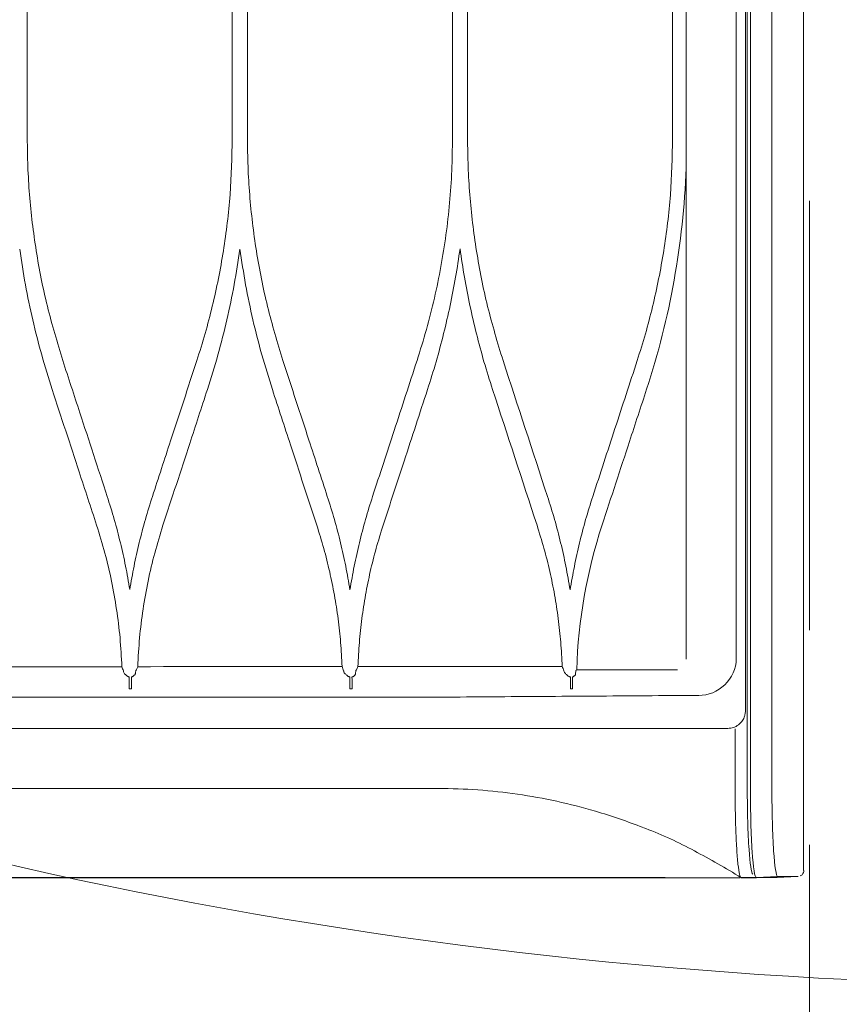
# Model space of a CAD drawing. Header units: inches. Extents: x 69729 to 77643, y -43505 to -36607.
# Tile 17 of 69: x 71983 to 71998, y -38240 to -38223. Entities that reach past the tile are written whole.
import ezdxf

# ---------------------------------------------------------------- set-up
doc = ezdxf.new("R2010")
doc.units = ezdxf.units.IN
doc.header["$MEASUREMENT"] = 0
doc.linetypes.add('HIDDEN', pattern=[0.375, 0.25, -0.125])
doc.layers.get('0').update_dxf_attribs({"lineweight": 0})
doc.layers.get('Defpoints').update_dxf_attribs({"lineweight": 0})
for name, color, linetype, lineweight in [('p--drzwi', 125, 'Continuous', 0), ('p--klimatyzator', 30, 'Continuous', 15), ('p--podciąg', 61, 'Continuous', 0), ('p--wymiary-1-50', 5, 'Continuous', 0)]:
    doc.layers.add(name, color=color, linetype=linetype, lineweight=lineweight)
doc.styles.add('1-50', font='arial.ttf', dxfattribs={"width": 0.75, "height": 12.5})
doc.dimstyles.new('1-50', dxfattribs={"dimtxt": 12.5, "dimasz": 5, "dimexe": 5, "dimexo": 5, "dimgap": 0.09, "dimtad": 0, "dimdsep": 46, "dimtxsty": '1-50', "dimblk": 'OBLIQUE', "dimcen": 0.09, "dimadec": 0, "dimazin": 0, "dimtfac": 1, "dimtdec": 4, "dimtix": 1, "dimtofl": 0, "dimtmove": 2, "dimatfit": 3, "dimldrblk": 'OBLIQUE', "dimfxl": 5, "dimfxlon": 1, "dimtvp": 0.8, "dimtolj": 1, "dimtzin": 0, "dimarcsym": 0})

# ---------------------------------------------------------------- blocks, each defined once
blk = doc.blocks.new('drzwi-90-100')
blk.add_arc((10.8, 3.225), 84.153, 359.52334, 90.47666)
blk = doc.blocks.new('_OBLIQUE')
at = {"color": 0, "linetype": 'ByBlock', "lineweight": -2}
for p, q in [((-0.5, -0.5), (0.5, 0.5)), ((0, 0), (0, 0))]:
    blk.add_line(p, q, dxfattribs=at)
blk = doc.blocks.new('*D30')
at = {"layer": 'Defpoints', "color": 0}
for p in [(71526.912, -38105.971), (71997.121, -38105.971), (71588.357, -38366.071)]:
    blk.add_point(p, dxfattribs=at)
at = {"layer": 'p--wymiary-1-50', "color": 0, "linetype": 'Continuous', "lineweight": -2}
for p, q in [((71531.912, -38105.971), (71521.912, -38105.971)), ((71526.912, -38366.071), (71526.912, -38105.971)), ((71531.912, -38366.071), (71521.912, -38366.071))]:
    blk.add_line(p, q, dxfattribs=at)
at = {"layer": 'p--wymiary-1-50', "color": 0, "lineweight": -2, "xscale": 5, "yscale": 5, "zscale": 5}
for p, rotation in [((71526.912, -38105.971), 90), ((71526.912, -38366.071), 270)]:
    blk.add_blockref('_OBLIQUE', p, dxfattribs=dict(at, rotation=rotation))
at = {"layer": 'p--wymiary-1-50', "color": 0, "linetype": 'Continuous', "ltscale": 12, "insert": (71516.702, -38236.021), "char_height": 12.5, "attachment_point": 5, "rotation": 90, "style": '1-50'}
blk.add_mtext('\\A1;260.1', dxfattribs=at)
blk = doc.blocks.new('*D161')
at = {"layer": 'Defpoints', "color": 0}
for p in [(71979.561, -38144.421), (71997.121, -38144.421), (71997.121, -38244.421)]:
    blk.add_point(p, dxfattribs=at)
at = {"layer": 'p--wymiary-1-50', "color": 0, "linetype": 'Continuous', "lineweight": -2}
for p, q in [((71984.561, -38144.421), (71974.561, -38144.421)), ((71979.561, -38244.421), (71979.561, -38144.421)), ((71984.561, -38244.421), (71974.561, -38244.421))]:
    blk.add_line(p, q, dxfattribs=at)
at = {"layer": 'p--wymiary-1-50', "color": 0, "lineweight": -2, "xscale": 5, "yscale": 5, "zscale": 5}
for p, rotation in [((71979.561, -38144.421), 90), ((71979.561, -38244.421), 270)]:
    blk.add_blockref('_OBLIQUE', p, dxfattribs=dict(at, rotation=rotation))
at = {"layer": 'p--wymiary-1-50', "color": 0, "linetype": 'Continuous', "ltscale": 12, "insert": (71969.351, -38194.421), "char_height": 12.5, "attachment_point": 5, "rotation": 90, "style": '1-50'}
blk.add_mtext('\\A1;100', dxfattribs=at)
blk = doc.blocks.new('A$C66B7A3C4')
at = {"layer": 'p--klimatyzator', "lineweight": 15}
for p, q in [((0.987, 1.56), (0.987, 85.44)), ((1.019, 84.083), (1.019, 2.917)), ((1.18, 3.822), (1.18, 83.178)), ((0.557, 43.5), (0.557, 1.56)), ((0.932, 1.56), (0.932, 43.5)), ((2.055, 29.154), (2.055, 3.822)), ((2.292, 17.395), (2.292, 12.923)), ((5.876, 12.923), (5.876, 17.499)), ((6.139, 17.499), (6.139, 12.923)), ((9.723, 12.923), (9.723, 17.499)), ((9.988, 17.499), (9.988, 12.923)), ((13.571, 12.923), (13.571, 17.499)), ((2.055, 12.385), (2.056, 12.386)), ((4.078, 3.51), (4.077, 3.302)), ((7.932, 3.51), (7.931, 3.302)), ((11.789, 3.51), (11.788, 3.302)), ((0.104, 0.022), (0.47, 0.003)), ((0.829, 0.003), (0.454, 0.022))]:
    blk.add_line(p, q, dxfattribs=at)
for points, knots in [([(0.003, 43.5), (0.003, 42.715), (0.003, 41.93), (0.003, 41.145), (0.003, 40.406), (0.003, 39.667), (0.003, 38.927), (0.003, 38.234), (0.003, 37.541), (0.003, 36.848), (0.003, 36.201), (0.003, 35.554), (0.003, 34.907), (0.003, 34.305), (0.003, 33.704), (0.003, 33.103), (0.003, 32.548), (0.003, 31.993), (0.003, 31.437), (0.003, 30.928), (0.003, 30.419), (0.003, 29.91), (0.003, 29.542), (0.003, 29.174), (0.003, 28.806), (0.003, 28.466), (0.003, 28.127), (0.003, 27.787), (0.003, 27.476), (0.003, 27.165), (0.003, 26.854), (0.003, 26.571), (0.003, 26.289), (0.003, 26.006), (0.003, 25.752), (0.003, 25.497), (0.003, 25.243), (0.003, 25.007), (0.003, 24.771), (0.003, 24.535), (0.003, 24.275), (0.003, 24.016), (0.003, 23.756), (0.003, 23.384), (0.003, 23.013), (0.003, 22.641), (0.003, 22.223), (0.003, 21.805), (0.003, 21.388), (0.003, 20.924), (0.003, 20.46), (0.003, 19.996), (0.003, 19.485), (0.003, 18.975), (0.003, 18.465), (0.003, 17.909), (0.003, 17.353), (0.003, 16.796), (0.003, 16.194), (0.003, 15.591), (0.003, 14.989), (0.003, 14.34), (0.003, 13.692), (0.003, 13.043), (0.003, 12.408), (0.003, 11.773), (0.003, 11.137), (0.003, 10.464), (0.003, 9.79), (0.003, 9.116), (0.003, 8.403), (0.003, 7.69), (0.003, 6.978), (0.003, 6.226), (0.003, 5.475), (0.003, 4.723), (0.003, 3.933), (0.003, 3.143), (0.003, 2.352), (0.003, 1.61), (0.003, 0.868), (0.003, 0.126)], [0, 0, 0, 0, 1, 1, 1, 2, 2, 2, 3, 3, 3, 4, 4, 4, 5, 5, 5, 6, 6, 6, 7, 7, 7, 8, 8, 8, 9, 9, 9, 10, 10, 10, 11, 11, 11, 12, 12, 12, 13, 13, 13, 14, 14, 14, 15, 15, 15, 16, 16, 16, 17, 17, 17, 18, 18, 18, 19, 19, 19, 20, 20, 20, 21, 21, 21, 22, 22, 22, 23, 23, 23, 24, 24, 24, 25, 25, 25, 26, 26, 26, 27, 27, 27, 27]), ([(2.292, 12.923), (2.299, 12.593), (2.307, 12.262), (2.331, 11.933), (2.355, 11.605), (2.396, 11.278), (2.448, 10.954), (2.474, 10.789), (2.503, 10.626), (2.536, 10.463), (2.568, 10.301), (2.604, 10.14), (2.643, 9.979), (2.682, 9.82), (2.723, 9.661), (2.768, 9.504), (2.813, 9.347), (2.862, 9.192), (2.911, 9.036)], [0, 0, 0, 0, 1, 1, 1, 2, 2, 2, 3, 3, 3, 4, 4, 4, 5, 5, 5, 6, 6, 6, 6]), ([(5.256, 9.036), (5.351, 9.351), (5.446, 9.665), (5.525, 9.984), (5.604, 10.303), (5.667, 10.626), (5.719, 10.951), (5.745, 11.115), (5.768, 11.278), (5.787, 11.443), (5.807, 11.606), (5.823, 11.771), (5.836, 11.935), (5.85, 12.099), (5.86, 12.264), (5.866, 12.428), (5.872, 12.593), (5.874, 12.758), (5.876, 12.923)], [0, 0, 0, 0, 1, 1, 1, 2, 2, 2, 3, 3, 3, 4, 4, 4, 5, 5, 5, 6, 6, 6, 6]), ([(6.139, 12.923), (6.142, 12.734), (6.144, 12.545), (6.152, 12.356), (6.16, 12.168), (6.173, 11.981), (6.19, 11.794), (6.207, 11.607), (6.228, 11.421), (6.253, 11.235), (6.278, 11.049), (6.308, 10.864), (6.342, 10.68), (6.375, 10.495), (6.413, 10.311), (6.455, 10.128), (6.497, 9.944), (6.543, 9.762), (6.595, 9.58), (6.646, 9.398), (6.703, 9.217), (6.759, 9.036)], [0, 0, 0, 0, 1, 1, 1, 2, 2, 2, 3, 3, 3, 4, 4, 4, 5, 5, 5, 6, 6, 6, 7, 7, 7, 7]), ([(9.103, 9.036), (9.198, 9.351), (9.293, 9.665), (9.372, 9.984), (9.452, 10.303), (9.515, 10.628), (9.567, 10.953), (9.592, 11.116), (9.615, 11.28), (9.635, 11.444), (9.654, 11.607), (9.671, 11.771), (9.684, 11.935), (9.697, 12.099), (9.707, 12.264), (9.713, 12.428), (9.719, 12.593), (9.721, 12.758), (9.723, 12.923)], [0, 0, 0, 0, 1, 1, 1, 2, 2, 2, 3, 3, 3, 4, 4, 4, 5, 5, 5, 6, 6, 6, 6]), ([(9.988, 12.923), (9.995, 12.593), (10.003, 12.264), (10.027, 11.936), (10.051, 11.608), (10.092, 11.28), (10.144, 10.954), (10.17, 10.792), (10.199, 10.63), (10.231, 10.468), (10.264, 10.307), (10.299, 10.146), (10.338, 9.987), (10.376, 9.827), (10.418, 9.667), (10.463, 9.509), (10.509, 9.351), (10.558, 9.194), (10.608, 9.036)], [0, 0, 0, 0, 1, 1, 1, 2, 2, 2, 3, 3, 3, 4, 4, 4, 5, 5, 5, 6, 6, 6, 6]), ([(12.951, 9.036), (13.046, 9.351), (13.141, 9.666), (13.22, 9.986), (13.3, 10.305), (13.363, 10.629), (13.415, 10.955), (13.44, 11.118), (13.463, 11.281), (13.483, 11.445), (13.502, 11.609), (13.518, 11.772), (13.532, 11.936), (13.545, 12.1), (13.555, 12.265), (13.561, 12.429), (13.567, 12.593), (13.569, 12.758), (13.571, 12.923)], [0, 0, 0, 0, 1, 1, 1, 2, 2, 2, 3, 3, 3, 4, 4, 4, 5, 5, 5, 6, 6, 6, 6]), ([(6.007, 10.99), (5.983, 10.824), (5.958, 10.658), (5.93, 10.492), (5.901, 10.327), (5.869, 10.162), (5.834, 9.998), (5.799, 9.833), (5.761, 9.669), (5.72, 9.506), (5.679, 9.342), (5.636, 9.178), (5.589, 9.017), (5.541, 8.854), (5.49, 8.692), (5.439, 8.53)], [0, 0, 0, 0, 1, 1, 1, 2, 2, 2, 3, 3, 3, 4, 4, 4, 5, 5, 5, 5]), ([(6.576, 8.53), (6.525, 8.692), (6.474, 8.854), (6.426, 9.017), (6.379, 9.179), (6.335, 9.342), (6.294, 9.507), (6.254, 9.67), (6.216, 9.834), (6.181, 9.998), (6.146, 10.163), (6.114, 10.327), (6.085, 10.493), (6.057, 10.658), (6.032, 10.824), (6.007, 10.99)], [0, 0, 0, 0, 1, 1, 1, 2, 2, 2, 3, 3, 3, 4, 4, 4, 5, 5, 5, 5]), ([(9.855, 10.985), (9.824, 10.778), (9.792, 10.57), (9.755, 10.363), (9.718, 10.156), (9.674, 9.951), (9.627, 9.746), (9.579, 9.542), (9.528, 9.338), (9.471, 9.135), (9.413, 8.932), (9.35, 8.731), (9.287, 8.53)], [0, 0, 0, 0, 1, 1, 1, 2, 2, 2, 3, 3, 3, 4, 4, 4, 4]), ([(10.423, 8.53), (10.36, 8.732), (10.297, 8.934), (10.239, 9.138), (10.182, 9.341), (10.131, 9.545), (10.083, 9.75), (10.036, 9.954), (9.993, 10.16), (9.955, 10.366), (9.918, 10.572), (9.887, 10.779), (9.855, 10.985)], [0, 0, 0, 0, 1, 1, 1, 2, 2, 2, 3, 3, 3, 4, 4, 4, 4]), ([(13.703, 10.984), (13.672, 10.776), (13.641, 10.569), (13.603, 10.363), (13.566, 10.157), (13.522, 9.952), (13.475, 9.747), (13.428, 9.542), (13.376, 9.338), (13.319, 9.136), (13.262, 8.933), (13.199, 8.732), (13.136, 8.53)], [0, 0, 0, 0, 1, 1, 1, 2, 2, 2, 3, 3, 3, 4, 4, 4, 4]), ([(2.911, 9.036), (3.041, 8.641), (3.17, 8.245), (3.3, 7.849), (3.429, 7.454), (3.558, 7.059), (3.687, 6.664)], [0, 0, 0, 0, 1, 1, 1, 2, 2, 2, 2]), ([(6.759, 9.036), (6.892, 8.63), (7.025, 8.223), (7.158, 7.816), (7.284, 7.432), (7.41, 7.048), (7.536, 6.664)], [0, 0, 0, 0, 1, 1, 1, 2, 2, 2, 2]), ([(8.327, 6.664), (8.434, 6.991), (8.541, 7.318), (8.648, 7.645), (8.724, 7.877), (8.8, 8.109), (8.876, 8.341), (8.951, 8.573), (9.027, 8.804), (9.103, 9.036)], [0, 0, 0, 0, 1, 1, 1, 2, 2, 2, 3, 3, 3, 3]), ([(10.608, 9.036), (10.684, 8.803), (10.761, 8.569), (10.837, 8.335), (10.914, 8.101), (10.99, 7.868), (11.067, 7.634), (11.173, 7.311), (11.278, 6.987), (11.384, 6.664)], [0, 0, 0, 0, 1, 1, 1, 2, 2, 2, 3, 3, 3, 3]), ([(12.175, 6.664), (12.254, 6.908), (12.334, 7.151), (12.414, 7.395), (12.493, 7.638), (12.573, 7.882), (12.653, 8.125), (12.752, 8.429), (12.851, 8.733), (12.951, 9.036)], [0, 0, 0, 0, 1, 1, 1, 2, 2, 2, 3, 3, 3, 3]), ([(7.352, 6.158), (7.23, 6.532), (7.107, 6.906), (6.985, 7.279), (6.849, 7.696), (6.712, 8.113), (6.576, 8.53)], [0, 0, 0, 0, 1, 1, 1, 2, 2, 2, 2]), ([(9.287, 8.53), (9.182, 8.208), (9.077, 7.886), (8.971, 7.564), (8.894, 7.33), (8.818, 7.095), (8.741, 6.861), (8.664, 6.627), (8.588, 6.392), (8.511, 6.158)], [0, 0, 0, 0, 1, 1, 1, 2, 2, 2, 3, 3, 3, 3]), ([(11.2, 6.158), (11.122, 6.396), (11.044, 6.634), (10.966, 6.872), (10.888, 7.111), (10.81, 7.349), (10.732, 7.587), (10.629, 7.901), (10.526, 8.216), (10.423, 8.53)], [0, 0, 0, 0, 1, 1, 1, 2, 2, 2, 3, 3, 3, 3]), ([(13.136, 8.53), (13.057, 8.29), (12.979, 8.051), (12.9, 7.811), (12.822, 7.572), (12.743, 7.332), (12.665, 7.092), (12.563, 6.781), (12.461, 6.469), (12.359, 6.158)], [0, 0, 0, 0, 1, 1, 1, 2, 2, 2, 3, 3, 3, 3]), ([(3.687, 6.664), (3.73, 6.529), (3.773, 6.394), (3.812, 6.258), (3.85, 6.123), (3.886, 5.986), (3.919, 5.85), (3.952, 5.714), (3.982, 5.577), (4.009, 5.44), (4.036, 5.303), (4.06, 5.166), (4.083, 5.028)], [0, 0, 0, 0, 1, 1, 1, 2, 2, 2, 3, 3, 3, 4, 4, 4, 4]), ([(4.083, 5.028), (4.107, 5.167), (4.131, 5.305), (4.158, 5.443), (4.185, 5.581), (4.216, 5.718), (4.249, 5.854), (4.282, 5.99), (4.317, 6.126), (4.356, 6.261), (4.395, 6.396), (4.437, 6.53), (4.48, 6.664)], [0, 0, 0, 0, 1, 1, 1, 2, 2, 2, 3, 3, 3, 4, 4, 4, 4]), ([(7.536, 6.664), (7.578, 6.53), (7.62, 6.396), (7.659, 6.261), (7.698, 6.126), (7.733, 5.991), (7.766, 5.854), (7.799, 5.718), (7.83, 5.582), (7.857, 5.444), (7.884, 5.307), (7.908, 5.169), (7.931, 5.031)], [0, 0, 0, 0, 1, 1, 1, 2, 2, 2, 3, 3, 3, 4, 4, 4, 4]), ([(7.931, 5.031), (7.955, 5.169), (7.978, 5.306), (8.005, 5.443), (8.033, 5.58), (8.063, 5.716), (8.096, 5.852), (8.129, 5.988), (8.164, 6.124), (8.203, 6.259), (8.242, 6.395), (8.285, 6.529), (8.327, 6.664)], [0, 0, 0, 0, 1, 1, 1, 2, 2, 2, 3, 3, 3, 4, 4, 4, 4]), ([(11.384, 6.664), (11.426, 6.53), (11.469, 6.396), (11.507, 6.261), (11.546, 6.127), (11.581, 5.991), (11.614, 5.855), (11.647, 5.719), (11.678, 5.583), (11.705, 5.446), (11.732, 5.309), (11.756, 5.172), (11.779, 5.034)], [0, 0, 0, 0, 1, 1, 1, 2, 2, 2, 3, 3, 3, 4, 4, 4, 4]), ([(11.779, 5.034), (11.803, 5.171), (11.826, 5.309), (11.854, 5.445), (11.881, 5.582), (11.911, 5.719), (11.944, 5.854), (11.977, 5.99), (12.012, 6.126), (12.051, 6.26), (12.09, 6.396), (12.132, 6.53), (12.175, 6.664)], [0, 0, 0, 0, 1, 1, 1, 2, 2, 2, 3, 3, 3, 4, 4, 4, 4]), ([(4.662, 6.158), (4.621, 6.025), (4.579, 5.891), (4.541, 5.757), (4.503, 5.623), (4.47, 5.488), (4.439, 5.352), (4.408, 5.216), (4.38, 5.08), (4.356, 4.943), (4.331, 4.806), (4.31, 4.668), (4.292, 4.53), (4.273, 4.392), (4.258, 4.253), (4.247, 4.114), (4.236, 3.974), (4.229, 3.834), (4.222, 3.693)], [0, 0, 0, 0, 1, 1, 1, 2, 2, 2, 3, 3, 3, 4, 4, 4, 5, 5, 5, 6, 6, 6, 6]), ([(7.793, 3.691), (7.786, 3.831), (7.779, 3.972), (7.767, 4.112), (7.756, 4.251), (7.741, 4.39), (7.723, 4.529), (7.705, 4.667), (7.683, 4.805), (7.659, 4.942), (7.634, 5.079), (7.606, 5.215), (7.576, 5.351), (7.545, 5.487), (7.511, 5.622), (7.473, 5.756), (7.436, 5.891), (7.394, 6.024), (7.352, 6.158)], [0, 0, 0, 0, 1, 1, 1, 2, 2, 2, 3, 3, 3, 4, 4, 4, 5, 5, 5, 6, 6, 6, 6]), ([(8.511, 6.158), (8.469, 6.023), (8.427, 5.889), (8.389, 5.753), (8.351, 5.619), (8.317, 5.483), (8.286, 5.346), (8.255, 5.21), (8.228, 5.074), (8.203, 4.937), (8.179, 4.8), (8.157, 4.662), (8.139, 4.524), (8.121, 4.386), (8.106, 4.247), (8.095, 4.109), (8.084, 3.97), (8.077, 3.83), (8.07, 3.691)], [0, 0, 0, 0, 1, 1, 1, 2, 2, 2, 3, 3, 3, 4, 4, 4, 5, 5, 5, 6, 6, 6, 6]), ([(11.641, 3.688), (11.632, 3.856), (11.623, 4.025), (11.608, 4.192), (11.593, 4.359), (11.572, 4.526), (11.547, 4.692), (11.522, 4.857), (11.493, 5.022), (11.459, 5.185), (11.425, 5.349), (11.387, 5.513), (11.343, 5.674), (11.299, 5.836), (11.249, 5.997), (11.2, 6.158)], [0, 0, 0, 0, 1, 1, 1, 2, 2, 2, 3, 3, 3, 4, 4, 4, 5, 5, 5, 5]), ([(12.359, 6.158), (12.309, 5.997), (12.259, 5.835), (12.215, 5.673), (12.171, 5.511), (12.133, 5.347), (12.099, 5.183), (12.065, 5.019), (12.036, 4.854), (12.011, 4.689), (11.986, 4.524), (11.965, 4.357), (11.95, 4.191), (11.936, 4.023), (11.927, 3.856), (11.918, 3.688)], [0, 0, 0, 0, 1, 1, 1, 2, 2, 2, 3, 3, 3, 4, 4, 4, 5, 5, 5, 5]), ([(1.836, 3.185), (1.668, 3.185), (1.503, 3.253), (1.382, 3.372), (1.262, 3.492), (1.18, 3.653), (1.18, 3.822)], [0, 0, 0, 0, 1, 1, 1, 2, 2, 2, 2]), ([(3.969, 3.634), (3.743, 3.634), (3.516, 3.634), (3.286, 3.634), (3.105, 3.634), (2.923, 3.634), (2.738, 3.634), (2.553, 3.633), (2.366, 3.633), (2.208, 3.633)], [0, 0, 0, 0, 1, 1, 1, 2, 2, 2, 3, 3, 3, 3]), ([(3.97, 3.631), (3.971, 3.629), (3.972, 3.628), (3.975, 3.626), (3.976, 3.625), (3.978, 3.625), (3.98, 3.624)], [0, 0, 0, 0, 1, 1, 1, 2, 2, 2, 2]), ([(3.983, 3.614), (3.985, 3.604), (3.986, 3.593), (3.987, 3.582), (3.988, 3.573), (3.989, 3.564), (3.99, 3.555)], [0, 0, 0, 0, 1, 1, 1, 2, 2, 2, 2]), ([(4.193, 3.613), (4.191, 3.605), (4.188, 3.597), (4.183, 3.589), (4.179, 3.582), (4.173, 3.575), (4.166, 3.568)], [0, 0, 0, 0, 1, 1, 1, 2, 2, 2, 2]), ([(7.793, 3.691), (7.185, 3.692), (6.585, 3.692), (5.991, 3.693), (5.397, 3.694), (4.813, 3.694), (4.222, 3.693)], [0, 0, 0, 0, 1, 1, 1, 2, 2, 2, 2]), ([(7.816, 3.633), (7.817, 3.631), (7.819, 3.629), (7.821, 3.628), (7.823, 3.627), (7.824, 3.626), (7.826, 3.625)], [0, 0, 0, 0, 1, 1, 1, 2, 2, 2, 2]), ([(7.83, 3.614), (7.831, 3.605), (7.832, 3.596), (7.833, 3.587), (7.834, 3.578), (7.835, 3.57), (7.836, 3.561)], [0, 0, 0, 0, 1, 1, 1, 2, 2, 2, 2]), ([(11.661, 3.636), (11.662, 3.634), (11.664, 3.632), (11.666, 3.63), (11.668, 3.629), (11.67, 3.629), (11.672, 3.628)], [0, 0, 0, 0, 1, 1, 1, 2, 2, 2, 2]), ([(4, 3.535), (3.997, 3.539), (3.994, 3.543), (3.992, 3.547), (3.991, 3.55), (3.991, 3.552), (3.99, 3.555)], [0, 0, 0, 0, 1, 1, 1, 2, 2, 2, 2]), ([(4.021, 3.517), (4.018, 3.52), (4.014, 3.523), (4.011, 3.526), (4.007, 3.529), (4.004, 3.532), (4, 3.535)], [0, 0, 0, 0, 1, 1, 1, 2, 2, 2, 2]), ([(4.043, 3.51), (4.039, 3.51), (4.035, 3.511), (4.031, 3.512), (4.028, 3.513), (4.025, 3.515), (4.023, 3.516), (4.022, 3.517), (4.021, 3.517), (4.021, 3.517)], [0, 0, 0, 0, 1, 1, 1, 2, 2, 2, 3, 3, 3, 3]), ([(4.124, 3.53), (4.119, 3.526), (4.114, 3.522), (4.108, 3.519), (4.103, 3.516), (4.099, 3.514), (4.094, 3.513), (4.09, 3.511), (4.085, 3.511), (4.081, 3.51), (4.08, 3.51), (4.078, 3.509), (4.078, 3.51)], [0, 0, 0, 0, 1, 1, 1, 2, 2, 2, 3, 3, 3, 4, 4, 4, 4]), ([(4.166, 3.568), (4.159, 3.562), (4.153, 3.556), (4.146, 3.55), (4.139, 3.543), (4.131, 3.537), (4.124, 3.53)], [0, 0, 0, 0, 1, 1, 1, 2, 2, 2, 2]), ([(7.847, 3.539), (7.843, 3.542), (7.84, 3.547), (7.839, 3.551), (7.837, 3.554), (7.836, 3.558), (7.836, 3.561)], [0, 0, 0, 0, 1, 1, 1, 2, 2, 2, 2]), ([(7.871, 3.519), (7.867, 3.522), (7.863, 3.525), (7.859, 3.529), (7.855, 3.532), (7.851, 3.535), (7.847, 3.539)], [0, 0, 0, 0, 1, 1, 1, 2, 2, 2, 2]), ([(7.894, 3.51), (7.889, 3.51), (7.884, 3.511), (7.88, 3.513), (7.877, 3.514), (7.874, 3.516), (7.871, 3.519)], [0, 0, 0, 0, 1, 1, 1, 2, 2, 2, 2]), ([(7.976, 3.529), (7.971, 3.525), (7.966, 3.521), (7.96, 3.518), (7.956, 3.515), (7.951, 3.513), (7.946, 3.512), (7.942, 3.511), (7.938, 3.51), (7.934, 3.51)], [0, 0, 0, 0, 1, 1, 1, 2, 2, 2, 3, 3, 3, 3]), ([(8.016, 3.565), (8.01, 3.559), (8.003, 3.553), (7.996, 3.547), (7.99, 3.541), (7.983, 3.535), (7.976, 3.529)], [0, 0, 0, 0, 1, 1, 1, 2, 2, 2, 2]), ([(8.041, 3.607), (8.039, 3.599), (8.036, 3.59), (8.031, 3.582), (8.027, 3.576), (8.022, 3.57), (8.016, 3.565)], [0, 0, 0, 0, 1, 1, 1, 2, 2, 2, 2]), ([(11.694, 3.545), (11.689, 3.549), (11.686, 3.555), (11.683, 3.561), (11.682, 3.564), (11.681, 3.568), (11.681, 3.572)], [0, 0, 0, 0, 1, 1, 1, 2, 2, 2, 2]), ([(11.722, 3.521), (11.717, 3.525), (11.713, 3.529), (11.708, 3.533), (11.703, 3.537), (11.699, 3.541), (11.694, 3.545)], [0, 0, 0, 0, 1, 1, 1, 2, 2, 2, 2]), ([(11.751, 3.51), (11.746, 3.51), (11.742, 3.511), (11.738, 3.512), (11.735, 3.513), (11.731, 3.514), (11.728, 3.516), (11.726, 3.517), (11.724, 3.519), (11.722, 3.521)], [0, 0, 0, 0, 1, 1, 1, 2, 2, 2, 3, 3, 3, 3]), ([(11.829, 3.526), (11.825, 3.523), (11.82, 3.519), (11.815, 3.517), (11.811, 3.514), (11.806, 3.513), (11.802, 3.512), (11.798, 3.511), (11.793, 3.51), (11.789, 3.51)], [0, 0, 0, 0, 1, 1, 1, 2, 2, 2, 3, 3, 3, 3]), ([(11.866, 3.559), (11.86, 3.554), (11.854, 3.548), (11.848, 3.543), (11.842, 3.537), (11.835, 3.532), (11.829, 3.526)], [0, 0, 0, 0, 1, 1, 1, 2, 2, 2, 2]), ([(11.888, 3.597), (11.887, 3.589), (11.883, 3.581), (11.878, 3.573), (11.875, 3.568), (11.871, 3.563), (11.866, 3.559)], [0, 0, 0, 0, 1, 1, 1, 2, 2, 2, 2]), ([(16.615, 3.156), (15.347, 3.156), (14.078, 3.155), (12.818, 3.154), (11.558, 3.153), (10.305, 3.152), (9.074, 3.153), (8.459, 3.154), (7.848, 3.155), (7.243, 3.156), (6.638, 3.157), (6.041, 3.156), (5.448, 3.162), (4.856, 3.167), (4.271, 3.169), (3.674, 3.174), (3.077, 3.178), (2.465, 3.183), (1.836, 3.185)], [0, 0, 0, 0, 1, 1, 1, 2, 2, 2, 3, 3, 3, 4, 4, 4, 5, 5, 5, 6, 6, 6, 6]), ([(1.019, 2.917), (1.019, 2.917), (1.019, 2.917), (1.019, 2.917), (1.019, 2.895), (1.022, 2.872), (1.027, 2.85), (1.028, 2.842), (1.031, 2.834), (1.033, 2.825)], [0, 0, 0, 0, 1, 1, 1, 2, 2, 2, 3, 3, 3, 3]), ([(1.033, 2.825), (1.042, 2.798), (1.055, 2.772), (1.071, 2.749), (1.088, 2.723), (1.109, 2.699), (1.133, 2.679), (1.145, 2.669), (1.158, 2.66), (1.171, 2.652)], [0, 0, 0, 0, 1, 1, 1, 2, 2, 2, 3, 3, 3, 3]), ([(1.171, 2.652), (1.188, 2.642), (1.206, 2.634), (1.224, 2.627), (1.257, 2.616), (1.292, 2.61), (1.327, 2.61)], [0, 0, 0, 0, 1, 1, 1, 2, 2, 2, 2]), ([(1.2, 2.6), (1.2, 2.309), (1.2, 2.017), (1.2, 1.726), (1.2, 1.69), (1.2, 1.653), (1.2, 1.617), (1.2, 1.598), (1.2, 1.579), (1.2, 1.56)], [0, 0, 0, 0, 1, 1, 1, 2, 2, 2, 3, 3, 3, 3]), ([(1.327, 2.61), (1.494, 2.61), (1.666, 2.61), (1.834, 2.61), (2.002, 2.61), (2.169, 2.61), (2.335, 2.61), (2.666, 2.61), (2.993, 2.61), (3.316, 2.61), (3.964, 2.61), (4.601, 2.61), (5.237, 2.61), (5.874, 2.61), (6.511, 2.61), (7.157, 2.61), (7.803, 2.61), (8.456, 2.61), (9.114, 2.61), (10.432, 2.61), (11.769, 2.61), (13.107, 2.61), (14.446, 2.61), (15.789, 2.61), (17.135, 2.61)], [0, 0, 0, 0, 1, 1, 1, 2, 2, 2, 3, 3, 3, 4, 4, 4, 5, 5, 5, 6, 6, 6, 7, 7, 7, 8, 8, 8, 8]), ([(0.557, 1.56), (0.557, 1.156), (0.545, 0.755), (0.527, 0.472), (0.508, 0.189), (0.481, 0.023), (0.454, 0.022)], [0, 0, 0, 0, 1, 1, 1, 2, 2, 2, 2]), ([(0.829, 0.003), (0.856, 0.003), (0.883, 0.171), (0.902, 0.458), (0.921, 0.745), (0.932, 1.148), (0.932, 1.56)], [0, 0, 0, 0, 1, 1, 1, 2, 2, 2, 2]), ([(0.987, 1.56), (0.987, 1.162), (0.976, 0.772), (0.957, 0.495), (0.94, 0.246), (0.916, 0.089), (0.892, 0.06)], [0, 0, 0, 0, 1, 1, 1, 2, 2, 2, 2]), ([(1.2, 1.56), (1.2, 1.543), (1.2, 1.525), (1.199, 1.508), (1.199, 1.435), (1.199, 1.362), (1.198, 1.29), (1.196, 1.147), (1.193, 1.007), (1.189, 0.876), (1.184, 0.745), (1.179, 0.624), (1.172, 0.516), (1.166, 0.408), (1.158, 0.314), (1.15, 0.237), (1.141, 0.16), (1.132, 0.1), (1.122, 0.06), (1.114, 0.027), (1.106, 0.007), (1.097, 0.002)], [0, 0, 0, 0, 1, 1, 1, 2, 2, 2, 3, 3, 3, 4, 4, 4, 5, 5, 5, 6, 6, 6, 7, 7, 7, 7]), ([(6.39, 1.56), (6.158, 1.56), (5.926, 1.552), (5.695, 1.535), (5.463, 1.518), (5.232, 1.493), (5.003, 1.46), (4.773, 1.427), (4.544, 1.386), (4.317, 1.336), (4.09, 1.286), (3.864, 1.229), (3.641, 1.163), (3.359, 1.08), (3.081, 0.984), (2.808, 0.876)], [0, 0, 0, 0, 1, 1, 1, 2, 2, 2, 3, 3, 3, 4, 4, 4, 5, 5, 5, 5]), ([(19.192, 1.56), (18.112, 1.56), (17.032, 1.56), (15.955, 1.56), (14.877, 1.56), (13.802, 1.56), (12.728, 1.56), (11.655, 1.56), (10.581, 1.56), (9.521, 1.56), (8.46, 1.56), (7.417, 1.56), (6.39, 1.56)], [0, 0, 0, 0, 1, 1, 1, 2, 2, 2, 3, 3, 3, 4, 4, 4, 4]), ([(11.751, 1.56), (11.747, 1.56), (11.742, 1.56), (11.738, 1.56), (11.721, 1.56), (11.702, 1.56), (11.683, 1.56), (11.664, 1.56), (11.645, 1.56), (11.627, 1.56), (11.61, 1.56), (11.593, 1.56), (11.578, 1.56), (11.562, 1.56), (11.549, 1.56), (11.538, 1.56)], [0, 0, 0, 0, 1, 1, 1, 2, 2, 2, 3, 3, 3, 4, 4, 4, 5, 5, 5, 5]), ([(1.097, 0.002), (1.363, 0.171), (1.635, 0.324), (1.912, 0.47), (2.188, 0.616), (2.469, 0.755), (2.763, 0.858), (2.774, 0.862), (2.785, 0.866), (2.797, 0.87)], [0, 0, 0, 0, 1, 1, 1, 2, 2, 2, 3, 3, 3, 3]), ([(0.001, 0.129), (0.001, 0.129), (0.001, 0.129), (0.001, 0.129), (-0.002, 0.116), (0.002, 0.102), (0.007, 0.09), (0.011, 0.08), (0.016, 0.071), (0.022, 0.063), (0.027, 0.056), (0.034, 0.05), (0.04, 0.044), (0.046, 0.04), (0.052, 0.036), (0.059, 0.033)], [0, 0, 0, 0, 1, 1, 1, 2, 2, 2, 3, 3, 3, 4, 4, 4, 5, 5, 5, 5]), ([(1.112, 0), (1.119, 0), (1.125, 0), (1.132, 0), (1.18, 0), (1.232, 0), (1.291, 0), (1.3, 0), (1.308, 0), (1.317, 0), (1.335, 0), (1.353, 0), (1.371, 0), (1.39, 0), (1.409, 0), (1.429, 0), (1.449, 0), (1.47, 0), (1.491, 0), (1.513, 0), (1.535, 0), (1.559, 0), (1.652, 0), (1.76, 0), (1.89, 0), (1.954, 0), (2.025, 0), (2.101, 0), (2.177, 0), (2.259, 0), (2.347, 0), (2.434, 0), (2.528, 0), (2.626, 0), (2.725, 0), (2.83, 0), (2.94, 0), (3.049, 0), (3.165, 0), (3.285, 0), (3.405, 0), (3.531, 0), (3.661, 0), (3.922, 0), (4.203, 0), (4.502, 0), (4.802, 0), (5.12, 0), (5.455, 0), (5.79, 0), (6.141, 0), (6.508, 0), (6.692, 0), (6.879, 0), (7.07, 0), (7.165, 0), (7.262, 0), (7.359, 0), (7.456, 0), (7.554, 0), (7.653, 0), (8.049, 0), (8.458, 0), (8.878, 0), (9.088, 0), (9.301, 0), (9.516, 0), (9.732, 0), (9.949, 0), (10.169, 0), (10.388, 0), (10.609, 0), (10.831, 0), (11.053, 0), (11.276, 0), (11.499, 0), (11.723, 0), (11.947, 0), (12.171, 0), (12.396, 0), (12.621, 0), (12.847, 0), (12.96, 0), (13.073, 0), (13.186, 0), (13.299, 0), (13.412, 0), (13.525, 0), (13.751, 0), (13.978, 0), (14.205, 0), (15.112, 0), (16.024, 0), (16.937, 0), (17.799, 0), (18.662, 0), (19.525, 0)], [0, 0, 0, 0, 1, 1, 1, 2, 2, 2, 3, 3, 3, 4, 4, 4, 5, 5, 5, 6, 6, 6, 7, 7, 7, 8, 8, 8, 9, 9, 9, 10, 10, 10, 11, 11, 11, 12, 12, 12, 13, 13, 13, 14, 14, 14, 15, 15, 15, 16, 16, 16, 17, 17, 17, 18, 18, 18, 19, 19, 19, 20, 20, 20, 21, 21, 21, 22, 22, 22, 23, 23, 23, 24, 24, 24, 25, 25, 25, 26, 26, 26, 27, 27, 27, 28, 28, 28, 29, 29, 29, 30, 30, 30, 31, 31, 31, 32, 32, 32, 32]), ([(19.525, 0.005), (17.913, 0.005), (16.3, 0.005), (14.69, 0.004), (13.885, 0.004), (13.08, 0.004), (12.277, 0.004), (11.473, 0.004), (10.664, 0.004), (9.881, 0.004), (9.097, 0.003), (8.343, 0.003), (7.616, 0.003), (7.253, 0.003), (6.895, 0.003), (6.553, 0.003), (6.211, 0.003), (5.881, 0.003), (5.563, 0.003), (4.928, 0.003), (4.336, 0.003), (3.807, 0.003), (3.278, 0.003), (2.816, 0.003), (2.423, 0.003)], [0, 0, 0, 0, 1, 1, 1, 2, 2, 2, 3, 3, 3, 4, 4, 4, 5, 5, 5, 6, 6, 6, 7, 7, 7, 8, 8, 8, 8]), ([(2.423, 0.003), (2.423, 0.004), (2.426, 0.002), (2.426, 0.003), (2.426, 0.004), (2.428, 0.002), (2.428, 0.003), (2.428, 0.003), (2.429, 0.002), (2.429, 0.003)], [0, 0, 0, 0, 1, 1, 1, 2, 2, 2, 3, 3, 3, 3])]:
    blk.add_open_spline(points, degree=3, knots=knots, dxfattribs=at)
for points in [[(2.055, 12.398), (2.104, 11.084), (2.338, 9.781), (2.746, 8.536)], [(4.48, 6.664), (4.738, 7.455), (4.997, 8.245), (5.256, 9.036)], [(2.746, 8.536), (2.846, 8.231), (2.946, 7.927), (3.046, 7.623)], [(5.439, 8.53), (5.18, 7.74), (4.921, 6.949), (4.662, 6.158)], [(3.046, 7.623), (3.206, 7.136), (3.365, 6.65), (3.525, 6.164)], [(3.969, 3.634), (3.942, 4.501), (3.793, 5.344), (3.524, 6.164)], [(3.97, 3.631), (3.97, 3.632), (3.969, 3.633), (3.969, 3.634)], [(3.983, 3.614), (3.982, 3.617), (3.981, 3.621), (3.98, 3.624)], [(4.222, 3.693), (4.212, 3.667), (4.202, 3.64), (4.193, 3.614)], [(7.816, 3.633), (7.808, 3.652), (7.801, 3.672), (7.793, 3.691)], [(7.83, 3.614), (7.829, 3.618), (7.828, 3.622), (7.826, 3.625)], [(8.041, 3.607), (8.041, 3.609), (8.041, 3.612), (8.042, 3.614)], [(8.07, 3.691), (8.06, 3.665), (8.051, 3.64), (8.042, 3.614)], [(11.641, 3.688), (10.435, 3.689), (9.241, 3.69), (8.07, 3.691)], [(11.661, 3.636), (11.654, 3.653), (11.647, 3.671), (11.641, 3.688)], [(11.676, 3.614), (11.675, 3.619), (11.673, 3.623), (11.672, 3.628)], [(11.676, 3.614), (11.678, 3.6), (11.679, 3.586), (11.681, 3.572)], [(11.888, 3.597), (11.889, 3.603), (11.889, 3.608), (11.89, 3.614)], [(11.918, 3.688), (11.909, 3.663), (11.899, 3.639), (11.89, 3.614)], [(15.488, 3.687), (14.293, 3.687), (13.1, 3.688), (11.918, 3.688)], [(4.042, 3.302), (4.042, 3.372), (4.042, 3.441), (4.043, 3.51)], [(7.895, 3.302), (7.894, 3.371), (7.895, 3.441), (7.896, 3.51)], [(11.75, 3.302), (11.75, 3.372), (11.75, 3.441), (11.751, 3.51)], [(4.077, 3.302), (4.066, 3.302), (4.054, 3.302), (4.042, 3.302)], [(7.931, 3.302), (7.919, 3.302), (7.907, 3.302), (7.895, 3.302)], [(11.788, 3.302), (11.775, 3.302), (11.763, 3.302), (11.75, 3.302)], [(0.454, 0.022), (0.272, 0.023), (0.111, 0.022), (0.1, 0.022)], [(0.467, 0.003), (0.467, 0.003), (0.643, 0.003), (0.829, 0.003)], [(0.988, 0), (0.932, 0), (0.876, 0), (0.826, 0)], [(1.093, 0.003), (0.988, 0.003), (0.902, 0.003), (0.827, 0.003)], [(1.092, 0), (1.058, 0), (1.023, 0), (0.988, 0)]]:
    blk.add_open_spline(points, degree=3, dxfattribs=at)

msp = doc.modelspace()

# ---------------------------------------------------------------- linework, layer by layer
at = {"layer": 'p--podciąg', "linetype": 'HIDDEN', "ltscale": 30}
msp.add_line((71997.121, -38244.421), (71997.121, -38144.421), dxfattribs=at)

# ---------------------------------------------------------------- block references
at = {"layer": 'p--drzwi', "xscale": -1, "rotation": 89.99999999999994}
msp.add_blockref('drzwi-90-100', (72005.071, -38144.421), dxfattribs=at)
at = {"layer": 'p--klimatyzator', "color": 2, "linetype": 'Continuous', "lineweight": 60, "xscale": -1}
msp.add_blockref('A$C66B7A3C4', (71997.019, -38237.498), dxfattribs=at)

# ---------------------------------------------------------------- dimensions: what is measured, and where the dimension line sits
at = {"layer": 'p--wymiary-1-50', "linetype": 'Continuous'}
for base, p1, p2, picture, middle in [((71526.912, -38105.971), (71588.357, -38366.071), (71997.121, -38105.971), '*D30', (71516.702, -38236.021)), ((71979.561, -38144.421), (71997.121, -38244.421), (71997.121, -38144.421), '*D161', (71969.351, -38194.421))]:
    dim = msp.add_linear_dim(base=base, p1=p1, p2=p2, angle=90, dimstyle='1-50', dxfattribs=at)
    dim.commit()
    dim.dimension.update_dxf_attribs({"geometry": picture, "text_midpoint": middle})

doc.saveas('drawing.dxf')
